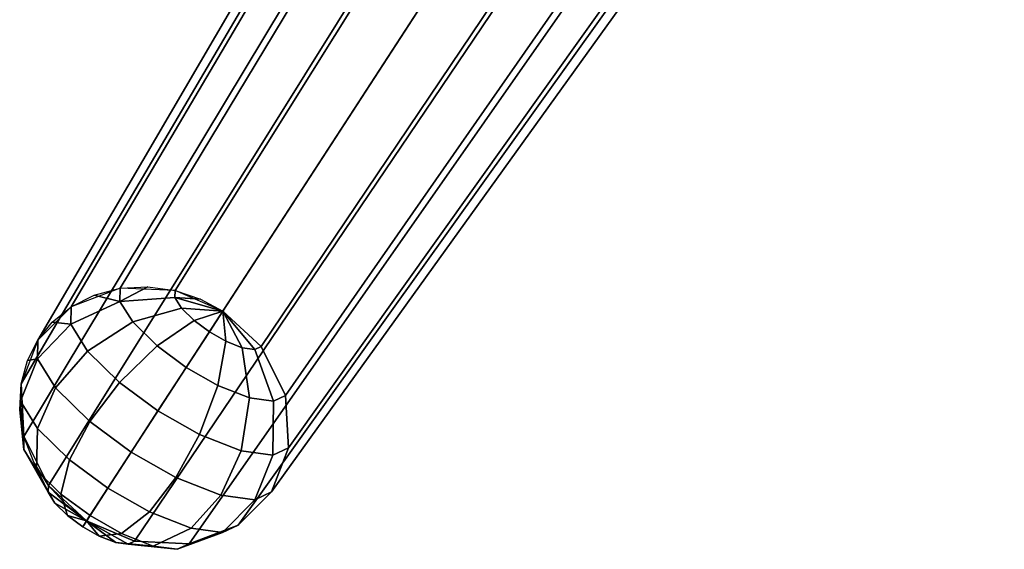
# Model space of a CAD drawing. Header units: millimetres. Extents: x -238 to 238, y -259 to 264.
# Tile 1 of 256: x -238 to -167, y -259 to -221. Entities that reach past the tile are written whole.
import ezdxf

# ---------------------------------------------------------------- set-up
doc = ezdxf.new("R2010")
doc.units = ezdxf.units.MM
doc.header["$MEASUREMENT"] = 0
doc.layers.add('nozky', color=7, linetype='Continuous', true_color=0x1e1e1e)
doc.layers.add('PODNOZ', color=7, linetype='Continuous', true_color=0x000000)

msp = doc.modelspace()

# ---------------------------------------------------------------- meshes
at = {"layer": 'nozky'}
mesh = msp.add_polyface(dxfattribs=at)
corners = [(-232.962, -256.561, 11.594), (-229.532, -258.038, 11.284), (-225.601, -258.208, 10.3), (-222.076, -256.87, 8.803), (-219.689, -254.483, 7.177), (-218.479, -251.331, 5.552), (-218.69, -247.567, 4.054), (-220.445, -244.045, 3.071), (-223.189, -241.512, 2.761), (-232.962, -256.561, 11.594), (-229.977, -258.248, 10.433), (-226.455, -258.613, 8.666), (-223.2, -257.402, 6.654), (-220.898, -255.055, 4.866), (-219.603, -251.863, 3.402), (-219.545, -247.972, 2.42), (-220.89, -244.256, 2.22), (-223.189, -241.512, 2.761), (-232.962, -256.561, 11.594), (-230.874, -258.125, 9.649), (-228.179, -258.377, 7.16), (-225.467, -257.092, 4.674), (-223.336, -254.721, 2.737), (-221.87, -251.553, 1.423), (-221.269, -247.736, 0.914), (-221.788, -244.133, 1.436), (-223.189, -241.512, 2.761), (-232.962, -256.561, 11.594), (-232.059, -257.658, 9.135), (-230.455, -257.48, 6.171), (-228.46, -255.912, 3.374), (-226.554, -253.452, 1.338), (-224.862, -250.373, 0.122), (-223.545, -246.839, -0.075), (-222.972, -243.666, 0.921), (-223.189, -241.512, 2.761), (-232.962, -256.561, 11.594), (-233.239, -256.987, 8.972), (-232.721, -256.191, 5.86), (-231.44, -254.217, 2.964), (-229.759, -251.63, 0.897), (-227.843, -248.678, -0.288), (-225.811, -245.55, -0.386), (-224.152, -242.995, 0.759), (-223.189, -241.512, 2.761), (-232.962, -256.561, 11.594), (-234.332, -256.182, 9.135), (-234.821, -254.644, 6.171), (-234.2, -252.184, 3.374), (-232.728, -249.443, 1.338), (-230.603, -246.645, 0.122), (-227.91, -244.003, -0.075), (-225.245, -242.19, 0.921), (-223.189, -241.512, 2.761), (-232.962, -256.561, 11.594), (-235.24, -255.29, 9.649), (-236.566, -252.93, 7.16), (-236.495, -249.93, 4.674), (-235.197, -247.019, 2.737), (-232.898, -244.391, 1.423), (-229.656, -242.289, 0.914), (-226.153, -241.298, 1.436), (-223.189, -241.512, 2.761), (-232.962, -256.561, 11.594), (-235.717, -254.52, 10.433), (-237.483, -251.451, 8.666), (-237.701, -247.985, 6.654), (-236.493, -244.927, 4.866), (-234.104, -242.446, 3.402), (-230.573, -240.81, 2.42), (-226.631, -240.528, 2.22), (-223.189, -241.512, 2.761), (-232.962, -256.561, 11.594), (-223.189, -241.512, 2.761), (-234.407, -255.444, 11.52), (-235.706, -254.028, 11.284), (-236.755, -252.354, 10.874), (-237.461, -250.506, 10.3), (-237.769, -248.595, 9.594), (-237.672, -246.742, 8.803), (-237.211, -245.05, 7.981), (-236.462, -243.59, 7.177), (-235.433, -242.312, 6.374), (-234.075, -241.203, 5.552), (-232.421, -240.361, 4.761), (-230.551, -239.865, 4.054), (-228.575, -239.759, 3.481), (-226.619, -240.036, 3.071), (-224.797, -240.647, 2.835)]
mesh.append_faces([[corners[k] for k in face] for face in [(10, 1, 0, 0), (11, 2, 1, 10), (12, 3, 2, 11), (13, 4, 3, 12), (14, 5, 4, 13), (15, 6, 5, 14), (16, 7, 6, 15), (17, 7, 16, 16), (19, 10, 9, 9), (20, 11, 10, 19), (21, 12, 11, 20), (22, 13, 12, 21), (23, 14, 13, 22), (24, 15, 14, 23), (25, 16, 15, 24), (26, 16, 25, 25), (28, 19, 18, 18), (29, 20, 19, 28), (30, 21, 20, 29), (31, 22, 21, 30), (32, 23, 22, 31), (33, 24, 23, 32), (34, 25, 24, 33), (35, 25, 34, 34), (37, 28, 27, 27), (38, 29, 28, 37), (39, 30, 29, 38), (40, 31, 30, 39), (41, 32, 31, 40), (42, 33, 32, 41), (43, 34, 33, 42), (44, 34, 43, 43), (46, 37, 36, 36), (47, 38, 37, 46), (48, 39, 38, 47), (49, 40, 39, 48), (50, 41, 40, 49), (51, 42, 41, 50), (52, 43, 42, 51), (53, 43, 52, 52), (55, 46, 45, 45), (56, 47, 46, 55), (57, 48, 47, 56), (58, 49, 48, 57), (59, 50, 49, 58), (60, 51, 50, 59), (61, 52, 51, 60), (62, 52, 61, 61), (64, 55, 54, 54), (65, 56, 55, 64), (66, 57, 56, 65), (67, 58, 57, 66), (68, 59, 58, 67), (69, 60, 59, 68), (70, 61, 60, 69), (71, 61, 70, 70), (64, 63, 74, 75), (64, 75, 76, 76), (65, 64, 76, 77), (66, 65, 78, 79), (67, 66, 79, 80), (69, 68, 83, 84), (71, 70, 88, 88), (70, 69, 86, 87), (68, 67, 81, 82), (65, 77, 78, 78), (67, 80, 81, 81), (69, 84, 85, 85), (70, 87, 88, 88), (69, 85, 86, 86), (68, 82, 83, 83)]])
at = {"layer": 'PODNOZ'}
mesh = msp.add_polyface(dxfattribs=at)
corners = [(-115.338, -75.438, 384.639), (-121.855, -72.632, 385.228), (-129.325, -72.308, 387.097), (-136.02, -74.85, 389.942), (-140.557, -79.386, 393.031), (-142.855, -85.375, 396.12), (-142.454, -92.526, 398.965), (-139.12, -99.217, 400.833), (-133.906, -104.03, 401.422), (-127.389, -106.836, 400.833), (-119.919, -107.16, 398.965), (-113.224, -104.618, 396.12), (-108.687, -100.082, 393.031), (-106.389, -94.093, 389.942), (-106.789, -86.942, 387.097), (-110.124, -80.251, 385.228), (-115.338, -75.438, 384.639), (-169.263, -158.475, 193.7), (-174.237, -156.334, 194.15), (-179.938, -156.086, 195.576), (-185.048, -158.027, 197.747), (-188.509, -161.488, 200.104), (-190.264, -166.059, 202.461), (-189.958, -171.516, 204.633), (-187.413, -176.623, 206.059), (-183.434, -180.296, 206.508), (-178.46, -182.437, 206.059), (-172.76, -182.684, 204.633), (-167.65, -180.744, 202.461), (-164.188, -177.283, 200.104), (-162.434, -172.712, 197.747), (-162.74, -167.255, 195.576), (-165.285, -162.148, 194.15), (-169.263, -158.475, 193.7), (-223.189, -241.512, 2.761), (-226.619, -240.036, 3.071), (-230.551, -239.865, 4.054), (-234.075, -241.203, 5.552), (-236.462, -243.59, 7.177), (-237.672, -246.742, 8.803), (-237.461, -250.506, 10.3), (-235.706, -254.028, 11.284), (-232.962, -256.561, 11.594), (-229.532, -258.038, 11.284), (-225.601, -258.208, 10.3), (-222.076, -256.87, 8.803), (-219.689, -254.483, 7.177), (-218.479, -251.331, 5.552), (-218.69, -247.567, 4.054), (-220.445, -244.045, 3.071), (-223.189, -241.512, 2.761)]
mesh.append_faces([[corners[k] for k in face] for face in [(18, 1, 0, 17), (19, 2, 1, 18), (20, 3, 2, 19), (21, 4, 3, 20), (22, 5, 4, 21), (23, 6, 5, 22), (24, 7, 6, 23), (25, 8, 7, 24), (26, 9, 8, 25), (27, 10, 9, 26), (28, 11, 10, 27), (29, 12, 11, 28), (30, 13, 12, 29), (31, 14, 13, 30), (32, 15, 14, 31), (33, 16, 15, 32), (35, 18, 17, 34), (36, 19, 18, 35), (37, 20, 19, 36), (38, 21, 20, 37), (39, 22, 21, 38), (40, 23, 22, 39), (41, 24, 23, 40), (42, 25, 24, 41), (43, 26, 25, 42), (44, 27, 26, 43), (45, 28, 27, 44), (46, 29, 28, 45), (47, 30, 29, 46), (48, 31, 30, 47), (49, 32, 31, 48), (50, 33, 32, 49)]])

doc.saveas('drawing.dxf')
